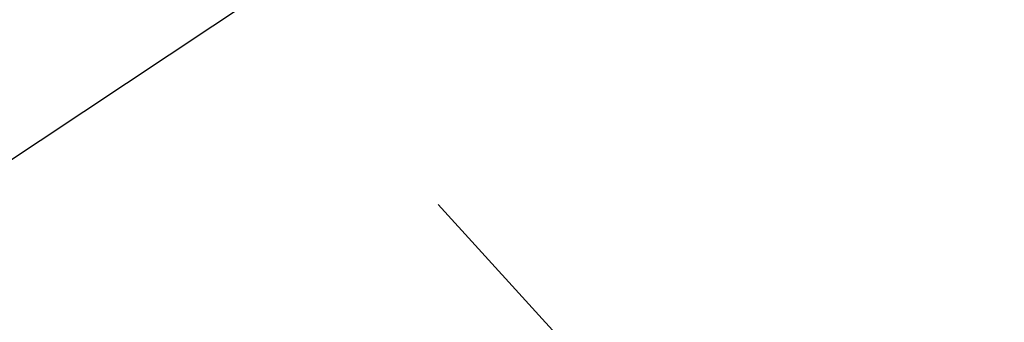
# Model space of a CAD drawing. Extents: x 0 to 363660, y 0 to 4201329.
# Tile 195 of 256: x 360283.712 to 360285.397, y 4200428.292 to 4200428.811. Entities that reach past the tile are written whole.
import ezdxf

# ---------------------------------------------------------------- set-up
doc = ezdxf.new("R2010")
doc.units = 0
doc.header["$LTSCALE"] = 0.5
doc.header["$MEASUREMENT"] = 0
doc.linetypes.add('CONTI', pattern=[0])
doc.linetypes.add('Д_ТРОТ_ТРУБА', pattern=[3, 1.5, -1.5])
doc.layers.add('(025) Дорога', color=7, linetype='Continuous')
doc.layers.add('GORIZDEFAULT', color=32, linetype='CONTI')
doc.layers.add('.', color=7, linetype='Continuous', lineweight=15)

# ---------------------------------------------------------------- blocks, each defined once
blk = doc.blocks.new('gergrgrre')
at = {"layer": '(025) Дорога', "linetype": 'Д_ТРОТ_ТРУБА', "flags": 128}
blk.add_lwpolyline([(360044.1953, 4200796.0117), (360041.8164, 4200791.7725), (360042.3584, 4200788.3041), (360046.0867, 4200780.21), (360059.0121, 4200755.8869), (360082.2659, 4200713.415), (360119.8375, 4200651.9108), (360154.2478, 4200588.2735), (360168.9516, 4200565.337), (360182.6178, 4200547.7659), (360213.0435, 4200512.0439), (360268.2829, 4200446.2622), (360308.9265, 4200401.5342), (360387.3686, 4200322.5934), (360428.1163, 4200283.4973), (360457.1161, 4200256.4198), (360464.8857, 4200245.4437), (360476.5072, 4200228.2628), (360489.0602, 4200214.493), (360499.0649, 4200202.9837)], dxfattribs=at)
at = {"layer": 'GORIZDEFAULT', "color": 32}
blk.add_polyline3d([(360282, 4200427.46, 539.5), (360283.44, 4200428.4, 539.5), (360284.96, 4200429.41, 539.5), (360286.53, 4200430.49, 539.5), (360288.12, 4200431.61, 539.5), (360289.68, 4200432.75, 539.5), (360291.18, 4200433.91, 539.5), (360292.62, 4200435.07, 539.5), (360293.99, 4200436.22, 539.5), (360295.26, 4200437.35, 539.5), (360296.45, 4200438.45, 539.5), (360297.53, 4200439.5, 539.5), (360298.5, 4200440.5, 539.5), (360299.35, 4200441.43, 539.5), (360300.12, 4200442.33, 539.5), (360300.83, 4200443.22, 539.5), (360301.51, 4200444.14, 539.5), (360302.2, 4200445.1, 539.5), (360302.94, 4200446.16, 539.5), (360303.74, 4200447.32, 539.5), (360304.64, 4200448.61, 539.5), (360305.61, 4200450, 539.5), (360306.63, 4200451.44, 539.5), (360307.67, 4200452.88, 539.5)], dxfattribs=at)

msp = doc.modelspace()

# ---------------------------------------------------------------- hatches: boundary and pattern name
at = {"layer": '.', "ltscale": 0.149071}
h = msp.add_hatch(color=256, dxfattribs=at)
h.dxf.hatch_style = 1
h.set_gradient(color1=(255, 255, 255), tint=1)
h.paths.add_polyline_path([(359890.2408, 4200193.8911), (361190.2408, 4200193.8911), (361190.2408, 4201328.8911), (359890.2408, 4201328.8911)])
h.paths.add_polyline_path([(359905.2408, 4201313.8911), (361175.2408, 4201313.8911), (361175.2408, 4200208.8911), (359905.2408, 4200208.8911)], flags=16)

# ---------------------------------------------------------------- block references
at = {"linetype": 'Continuous'}
msp.add_blockref('gergrgrre', (0, 0), dxfattribs=at)

doc.saveas('drawing.dxf')
